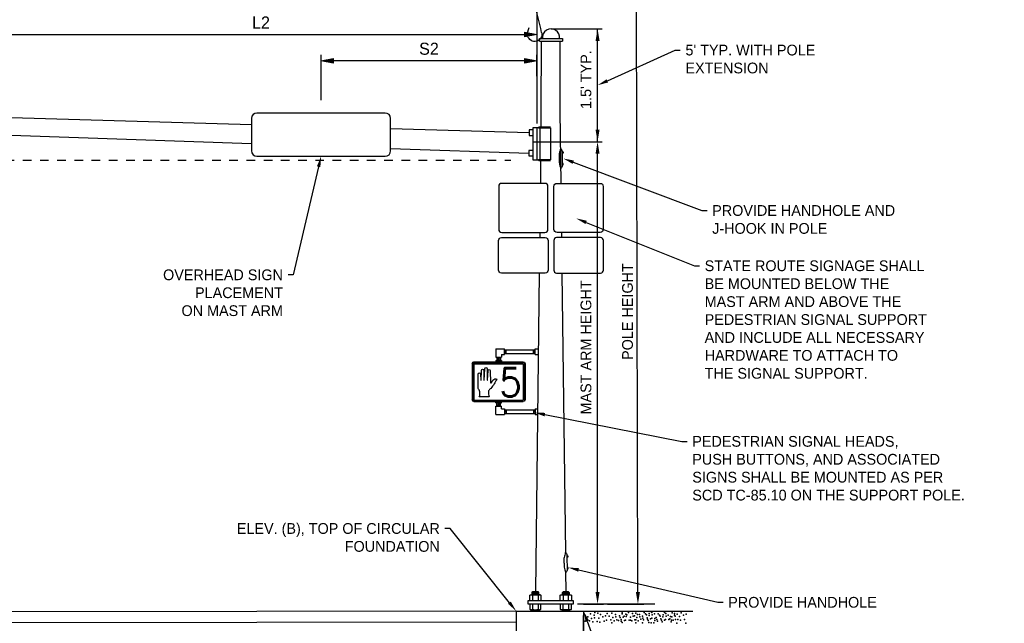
# Model space of a CAD drawing. Header units: feet. Extents: x -492 to 323056, y -198 to 581286.
# Tile 13 of 29: x 72.6 to 84.05, y -130.48 to -123.46. Entities that reach past the tile are written whole.
import ezdxf
from ezdxf import colors
from ezdxf.entities.mleader import LeaderData, LeaderLine
from ezdxf.enums import TextEntityAlignment as Align
from ezdxf.math import Vec2, Vec3

# ---------------------------------------------------------------- set-up
doc = ezdxf.new("R2010")
doc.units = ezdxf.units.FT
doc.header["$MEASUREMENT"] = 0
doc.linetypes.add('F', pattern=[0.15, 0.1, -0.05])
for name, color, linetype in [('SH_Data', 7, 'Continuous'), ('ST_Details', 4, 'Continuous'), ('TEXT-DED', 10, 'Continuous')]:
    doc.layers.add(name, color=color, linetype=linetype)
doc.styles.add('Font 70-Sub Title', font='STANDARD.shx', dxfattribs={"height": 0.17})
doc.styles.add('Slanted-Normal', font='font31.shx', dxfattribs={"height": 0.14})
doc.dimstyles.new('Dec-0  Slanted', dxfattribs={"dimtxt": 0.14, "dimasz": 0.14, "dimexe": 0.07, "dimexo": 0.07, "dimgap": 0.07, "dimtad": 1, "dimdec": 0, "dimzin": 3, "dimdsep": 46, "dimtxsty": 'Slanted-Normal', "dimblk": 'Dim1', "dimcen": 0, "dimclrd": 95, "dimclre": 95, "dimclrt": 7, "dimaunit": 1, "dimadec": 5, "dimazin": 3, "dimtfac": 1, "dimtdec": 0, "dimtmove": 1, "dimatfit": 0, "dimldrblk": 'Dim1', "dimfxl": 1, "dimtolj": 1, "dimtzin": 0, "dimlwd": -1, "dimlwe": -1, "dimarcsym": 0})

# ---------------------------------------------------------------- blocks, each defined once
blk = doc.blocks.new('Dim1')
h = blk.add_hatch(color=4)
h.dxf.hatch_style = 1
h.paths.add_polyline_path([(0, 0), (-1, -0.2), (-1, 0.2)])
at = {"color": 4}
blk.add_lwpolyline([(0, 0), (-1, -0.2), (-1, 0.2), (0, 0)], dxfattribs=at)
blk = doc.blocks.new('*D1100')
at = {"layer": 'Defpoints', "color": 0, "transparency": 16777216}
for p in [(76.105, -123.943), (78.613, -124.192), (76.105, -124.472)]:
    blk.add_point(p, dxfattribs=at)
at = {"layer": 'TEXT-DED', "color": 95, "linetype": 'Continuous', "transparency": 16777216}
for p, q in [((76.105, -124.402), (76.105, -123.873)), ((78.613, -124.122), (78.613, -123.873)), ((78.473, -123.943), (76.245, -123.943))]:
    blk.add_line(p, q, dxfattribs=at)
at = {"layer": 'TEXT-DED', "color": 95, "transparency": 16777216, "xscale": 0.14, "yscale": 0.14, "zscale": 0.14, "rotation": 180}
blk.add_blockref('Dim1', (76.105, -123.943), dxfattribs=at)
at = {"layer": 'TEXT-DED', "color": 95, "transparency": 16777216, "xscale": 0.14, "yscale": 0.14, "zscale": 0.14}
blk.add_blockref('Dim1', (78.613, -123.943), dxfattribs=at)
at = {"layer": 'TEXT-DED', "transparency": 16777216, "insert": (77.359, -123.803), "char_height": 0.14, "attachment_point": 5, "style": 'Slanted-Normal'}
blk.add_mtext('\\A1;S2', dxfattribs=at)
blk = doc.blocks.new('*D1101')
at = {"layer": 'Defpoints', "color": 0, "transparency": 16777216}
for p in [(78.612, -123.137), (72.201, -123.487), (78.612, -123.637)]:
    blk.add_point(p, dxfattribs=at)
at = {"layer": 'TEXT-DED', "color": 95, "linetype": 'Continuous', "transparency": 16777216}
for p, q in [((78.612, -123.207), (78.612, -123.707)), ((72.201, -123.557), (72.201, -123.707)), ((72.341, -123.637), (78.472, -123.637))]:
    blk.add_line(p, q, dxfattribs=at)
at = {"layer": 'TEXT-DED', "color": 95, "transparency": 16777216, "xscale": 0.14, "yscale": 0.14, "zscale": 0.14, "rotation": 180}
blk.add_blockref('Dim1', (72.201, -123.637), dxfattribs=at)
at = {"layer": 'TEXT-DED', "color": 95, "transparency": 16777216, "xscale": 0.14, "yscale": 0.14, "zscale": 0.14}
blk.add_blockref('Dim1', (78.612, -123.637), dxfattribs=at)
at = {"layer": 'TEXT-DED', "transparency": 16777216, "insert": (75.407, -123.497), "char_height": 0.14, "attachment_point": 5, "style": 'Slanted-Normal'}
blk.add_mtext('\\A1;L2', dxfattribs=at)

msp = doc.modelspace()

# ---------------------------------------------------------------- linework, layer by layer
at = {"layer": 'SH_Data', "color": 247}
for p in [(79.20531, -130.40772), (79.23668, -130.37373), (79.23668, -130.37373), (79.23668, -130.37373), (79.23668, -130.37373), (79.24714, -130.42603), (79.24714, -130.42603), (79.24714, -130.42603), (79.27852, -130.38942), (79.27852, -130.38942), (79.27852, -130.38942), (79.27852, -130.38942), (79.28375, -130.41818), (79.28636, -130.35804), (79.28636, -130.35804), (79.32035, -130.36327), (79.32035, -130.36327), (79.32035, -130.36327), (79.32035, -130.36327), (79.33343, -130.42341), (79.35434, -130.38158), (79.35434, -130.38158), (79.35434, -130.38158), (79.35434, -130.38158), (79.35434, -130.38158), (79.38049, -130.40772), (79.38049, -130.40772), (79.41187, -130.39465), (79.41187, -130.39465), (79.42208, -130.44734), (79.43017, -130.3685), (79.43017, -130.3685), (79.45345, -130.39766), (79.47176, -130.44211), (79.48483, -130.36366), (79.48483, -130.36366), (79.48483, -130.36366), (79.48483, -130.36366), (79.49529, -130.41596), (79.49529, -130.41596), (79.49529, -130.41596), (79.52666, -130.37935), (79.52666, -130.37935), (79.52666, -130.37935), (79.52666, -130.37935), (79.53189, -130.40812), (79.5428, -130.44398), (79.56327, -130.44995), (79.56327, -130.44995), (79.57417, -130.3943), (79.58157, -130.41334), (79.59248, -130.43875), (79.60249, -130.37151), (79.60249, -130.37151), (79.60249, -130.37151), (79.60249, -130.37151), (79.60249, -130.37151), (79.60555, -130.36031), (79.60555, -130.36031), (79.60555, -130.36031), (79.60555, -130.36031), (79.61601, -130.4126), (79.61601, -130.4126), (79.61601, -130.4126), (79.62864, -130.39766), (79.62864, -130.39766), (79.64171, -130.44734), (79.64171, -130.44734), (79.64738, -130.376), (79.64738, -130.376), (79.64738, -130.376), (79.64738, -130.376), (79.65261, -130.40476), (79.66001, -130.38458), (79.66001, -130.38458), (79.67832, -130.35844), (79.67832, -130.35844), (79.68399, -130.4466), (79.68399, -130.4466), (79.7004, -130.44734), (79.70229, -130.40999), (79.72321, -130.36815), (79.72321, -130.36815), (79.72321, -130.36815), (79.72321, -130.36815), (79.72321, -130.36815), (79.73178, -130.39766), (79.74936, -130.3943), (79.74936, -130.3943), (79.75008, -130.44211), (79.76243, -130.44398), (79.76243, -130.44398), (79.76316, -130.36366), (79.76316, -130.36366), (79.76316, -130.36366), (79.76316, -130.36366), (79.77362, -130.41596), (79.77362, -130.41596), (79.77362, -130.41596), (79.78073, -130.38123), (79.78073, -130.38123), (79.80499, -130.37935), (79.80499, -130.37935), (79.80499, -130.37935), (79.80499, -130.37935), (79.81022, -130.40812), (79.82092, -130.43582), (79.82092, -130.43582), (79.83922, -130.39921), (79.84404, -130.42314), (79.8523, -130.44366), (79.8523, -130.44366), (79.8523, -130.44366), (79.86014, -130.35738), (79.86014, -130.35738), (79.86014, -130.35738), (79.86014, -130.35738), (79.86014, -130.35738), (79.87542, -130.37346), (79.88629, -130.38352), (79.88629, -130.38352), (79.89372, -130.41791), (79.89936, -130.4332), (79.89936, -130.4332), (79.91725, -130.39176), (79.91725, -130.39176), (79.91725, -130.39176), (79.91767, -130.37045), (79.91767, -130.37045), (79.93294, -130.43098), (79.93294, -130.43098), (79.93294, -130.43098), (79.93597, -130.3443), (79.93597, -130.3443), (79.94799, -130.42314), (79.94863, -130.35515), (79.94863, -130.35515), (79.94863, -130.35515), (79.94863, -130.35515), (79.95386, -130.38392), (79.97937, -130.37346), (79.98244, -130.44995), (79.98244, -130.44995), (79.98523, -130.42575), (79.98523, -130.42575), (80.00074, -130.41334), (80.00556, -130.43727), (80.02166, -130.37151), (80.02166, -130.37151), (80.02166, -130.37151), (80.02166, -130.37151), (80.02166, -130.37151), (80.03694, -130.38759), (80.04781, -130.39766), (80.04781, -130.39766), (80.05524, -130.43204), (80.06088, -130.44734), (80.06088, -130.44734), (80.07877, -130.40589), (80.07877, -130.40589), (80.07877, -130.40589), (80.07918, -130.38458), (80.07918, -130.38458), (80.09446, -130.44511), (80.09446, -130.44511), (80.09446, -130.44511), (80.09749, -130.35844), (80.09749, -130.35844), (80.10951, -130.43727), (80.11015, -130.36929), (80.11015, -130.36929), (80.11015, -130.36929), (80.11015, -130.36929), (80.11538, -130.39805), (80.14089, -130.38759), (80.14675, -130.43988), (80.14675, -130.43988), (80.15919, -130.43204), (80.16506, -130.40328), (80.17813, -130.44773), (80.17813, -130.44773), (80.17813, -130.44773), (80.18273, -130.40589), (80.18273, -130.40589), (80.18273, -130.40589), (80.18597, -130.36144), (80.18597, -130.36144), (80.18597, -130.36144), (80.18597, -130.36144), (80.18597, -130.36144), (80.19841, -130.44511), (80.19841, -130.44511), (80.19841, -130.44511), (80.21212, -130.38759), (80.21212, -130.38759), (80.2141, -130.36929), (80.2141, -130.36929), (80.2141, -130.36929), (80.2141, -130.36929), (80.21933, -130.39805), (80.22519, -130.43727), (80.22519, -130.43727), (80.2435, -130.37452), (80.2435, -130.37452), (80.25071, -130.43988), (80.25071, -130.43988), (80.26901, -130.40328), (80.28208, -130.44773), (80.28208, -130.44773), (80.28208, -130.44773), (80.28993, -130.36144), (80.28993, -130.36144), (80.28993, -130.36144), (80.28993, -130.36144), (80.28993, -130.36144), (80.31608, -130.38759), (80.31608, -130.38759), (80.32915, -130.43727), (80.32915, -130.43727), (80.34745, -130.37452), (80.34745, -130.37452), (79.17393, -130.4574), (79.22361, -130.45217), (79.26283, -130.46525), (79.26283, -130.46525), (79.26283, -130.46525), (79.31512, -130.46002), (79.31512, -130.46002), (79.3465, -130.46786), (79.3465, -130.46786), (79.3465, -130.46786), (79.39357, -130.4574), (79.39357, -130.4574), (79.48483, -130.4761), (79.48483, -130.4761), (79.48483, -130.4761), (79.51098, -130.45518), (79.51098, -130.45518), (79.51098, -130.45518), (79.59465, -130.45779), (79.59465, -130.45779), (79.59465, -130.45779), (79.60555, -130.47274), (79.60555, -130.47274), (79.60555, -130.47274), (79.6317, -130.45183), (79.6317, -130.45183), (79.6317, -130.45183), (79.71537, -130.45444), (79.71537, -130.45444), (79.71537, -130.45444), (79.76316, -130.4761), (79.76316, -130.4761), (79.76316, -130.4761), (79.78931, -130.45518), (79.78931, -130.45518), (79.78931, -130.45518), (79.83881, -130.47543), (79.90679, -130.4519), (79.90679, -130.4519), (79.90679, -130.4519), (79.91505, -130.47504), (79.91505, -130.47504), (79.94276, -130.47543), (79.97216, -130.47543), (79.97216, -130.47543), (80.01382, -130.45779), (80.01382, -130.45779), (80.01382, -130.45779), (80.06831, -130.46603), (80.06831, -130.46603), (80.06831, -130.46603), (80.17227, -130.46603), (80.17227, -130.46603), (80.17227, -130.46603), (80.24088, -130.4791), (80.24088, -130.4791), (80.34484, -130.4791), (80.34484, -130.4791)]:
    msp.add_point(p, dxfattribs=at)
at = {"layer": 'ST_Details'}
for p, q in [((78.64433, -123.6822), (78.90928, -123.6822)), ((78.64433, -123.71496), (78.64433, -123.6822)), ((78.90928, -123.6822), (78.90928, -123.71496)), ((78.64433, -123.71496), (78.90928, -123.71496)), ((78.66415, -124.52798), (78.66876, -123.711)), ((78.87837, -123.71679), (78.88139, -124.52785)), ((72.50295, -124.60217), (75.29735, -124.68313)), ((76.85066, -124.54971), (75.36017, -124.54971)), ((78.66168, -124.71358), (78.66396, -124.52792)), ((78.88142, -124.52792), (78.89176, -125.36759)), ((72.50295, -124.80715), (75.29735, -124.90425)), ((76.91349, -124.72996), (78.52459, -124.77664)), ((75.36017, -125.05228), (76.85066, -125.05228)), ((76.91349, -124.96041), (78.52062, -125.01625)), ((78.65688, -125.10346), (78.65364, -125.36759)), ((78.6466, -125.93929), (78.64588, -125.99828)), ((78.89879, -125.93929), (78.89952, -125.99828)), ((78.64081, -126.41005), (78.59524, -130.11406)), ((78.90458, -126.41005), (78.9446, -129.66261)), ((78.13489, -127.29199), (78.23631, -127.29199)), ((78.13489, -127.29199), (78.13489, -127.38791)), ((78.20186, -127.35895), (78.20186, -127.38791)), ((78.20186, -127.35895), (78.23631, -127.35895)), ((78.23631, -127.35895), (78.23631, -127.29199)), ((78.23631, -127.30397), (78.59261, -127.30397)), ((78.23631, -127.34697), (78.59261, -127.34697)), ((78.2461, -127.33622), (78.2461, -127.31472)), ((78.25589, -127.34697), (78.25589, -127.30397)), ((78.57302, -127.34697), (78.57302, -127.30397)), ((78.58282, -127.33622), (78.58282, -127.31472)), ((78.59261, -127.35895), (78.59261, -127.29199)), ((78.59261, -127.29199), (78.6243, -127.29199)), ((78.59261, -127.29199), (78.62998, -127.29199)), ((78.59261, -127.35895), (78.62915, -127.35895)), ((77.86112, -127.46246), (77.86112, -127.88438)), ((77.86783, -127.46246), (77.86783, -127.89937)), ((77.88016, -127.46498), (77.88016, -127.68895)), ((77.88016, -127.46498), (78.45444, -127.46498)), ((77.88016, -127.46498), (78.45444, -127.46498)), ((77.88016, -127.46498), (77.88016, -127.8869)), ((77.88123, -127.44235), (78.45551, -127.44235)), ((77.88123, -127.44906), (78.45551, -127.44906)), ((78.13489, -127.38791), (78.20186, -127.38791)), ((78.13489, -127.42589), (78.20186, -127.42589)), ((78.13489, -127.42589), (78.13489, -127.44235)), ((78.14687, -127.38791), (78.14687, -127.42589)), ((78.14687, -127.40631), (78.18987, -127.40631)), ((78.15762, -127.39711), (78.17912, -127.39711)), ((78.15762, -127.4161), (78.17912, -127.4161)), ((78.18987, -127.38791), (78.18987, -127.42589)), ((78.20186, -127.42589), (78.20186, -127.44235)), ((78.45444, -127.46498), (78.45444, -127.68572)), ((78.45444, -127.46498), (78.45444, -127.8869)), ((78.46892, -127.46246), (78.46892, -127.89937)), ((78.47562, -127.46246), (78.47562, -127.88438)), ((77.88016, -127.68567), (77.88016, -127.73338)), ((78.45444, -127.68567), (78.45444, -127.73408)), ((77.88016, -127.73338), (77.88016, -127.88658)), ((78.45444, -127.73408), (78.45444, -127.88658)), ((77.88016, -127.88658), (78.45444, -127.88658)), ((77.88016, -127.8869), (78.45444, -127.8869)), ((77.88123, -127.90449), (78.45551, -127.90449)), ((78.13489, -127.92095), (78.13489, -127.90449)), ((78.13489, -127.92095), (78.20186, -127.92095)), ((78.14687, -127.95893), (78.14687, -127.92095)), ((78.15762, -127.93074), (78.17912, -127.93074)), ((78.18987, -127.95893), (78.18987, -127.92095)), ((78.20186, -127.92095), (78.20186, -127.90449)), ((78.13489, -128.05485), (78.13489, -127.95893)), ((78.13489, -127.95893), (78.20186, -127.95893)), ((78.14687, -127.94054), (78.18987, -127.94054)), ((78.15762, -127.94973), (78.17912, -127.94973)), ((78.20186, -127.98789), (78.20186, -127.95893)), ((78.20186, -127.98789), (78.23631, -127.98789)), ((78.23631, -127.98789), (78.23631, -128.05485)), ((78.23631, -127.99987), (78.59261, -127.99987)), ((78.23631, -128.04287), (78.59261, -128.04287)), ((78.2461, -128.01062), (78.2461, -128.03212)), ((78.25589, -127.99987), (78.25589, -128.04287)), ((78.57302, -127.99987), (78.57302, -128.04287)), ((78.58282, -128.01062), (78.58282, -128.03212)), ((78.59261, -127.98789), (78.59261, -128.05485)), ((78.59261, -127.98789), (78.62141, -127.98789)), ((78.13489, -128.05485), (78.23631, -128.05485)), ((78.59261, -128.05485), (78.62059, -128.05485)), ((78.94733, -129.88507), (78.95015, -130.11406)), ((78.63302, -130.12338), (78.55854, -130.12338)), ((78.55854, -130.13269), (78.63302, -130.13269)), ((78.63302, -130.142), (78.55854, -130.142)), ((78.56353, -130.15607), (78.56353, -130.21713)), ((78.56785, -130.12804), (78.62372, -130.12804)), ((78.62372, -130.13735), (78.56785, -130.13735)), ((78.56785, -130.14666), (78.62372, -130.14666)), ((78.62804, -130.15607), (78.62804, -130.21713)), ((78.98696, -130.12338), (78.91246, -130.12338)), ((78.91246, -130.13269), (78.98696, -130.13269)), ((78.98696, -130.142), (78.91246, -130.142)), ((78.91746, -130.15607), (78.91746, -130.21713)), ((78.97764, -130.12804), (78.92178, -130.12804)), ((78.92178, -130.13735), (78.97764, -130.13735)), ((78.97764, -130.14666), (78.92178, -130.14666)), ((78.98188, -130.21731), (78.98196, -130.15607)), ((78.55854, -130.32444), (78.55854, -130.34075)), ((78.63302, -130.33375), (78.55854, -130.33375)), ((78.56353, -130.25863), (78.56353, -130.31968)), ((78.62372, -130.3291), (78.56785, -130.3291)), ((78.62804, -130.25863), (78.62804, -130.31968)), ((78.63302, -130.32444), (78.63302, -130.34075)), ((78.8852, -130.25863), (78.8852, -130.31968)), ((78.91246, -130.32444), (78.91246, -130.34075)), ((78.98696, -130.33375), (78.91246, -130.33375)), ((78.91746, -130.31968), (78.91746, -130.25863)), ((78.92178, -130.3291), (78.97764, -130.3291)), ((78.98196, -130.25863), (78.98196, -130.31968)), ((78.98696, -130.32444), (78.98696, -130.34075)), ((79.01422, -130.31968), (79.01422, -130.25863)), ((78.37257, -130.34075), (65.44251, -130.35631)), ((78.37257, -130.34075), (78.37258, -130.4682)), ((78.56785, -130.33841), (78.62372, -130.33841)), ((78.97764, -130.33841), (78.92178, -130.33841)), ((79.15685, -130.34107), (80.42609, -130.34107)), ((65.4256, -130.47991), (78.3726, -130.46713))]:
    msp.add_line(p, q, dxfattribs=at)
msp.add_lwpolyline([(78.66805, -123.61391, -0.99946389), (78.5079, -123.65504, -0.18757806), (78.52525, -123.55598)], format="xyb", dxfattribs=at)
at = {"layer": 'ST_Details', "flags": 128}
for points in [[(75.36017, -124.54971, 0.41421356), (75.29735, -124.61253), (75.29735, -124.98946, 0.41421356), (75.36017, -125.05228)], [(76.85066, -125.05228, 0.41421356), (76.91349, -124.98946), (76.91349, -124.61253, 0.41421356), (76.85066, -124.54971)]]:
    msp.add_lwpolyline(points, format="xyb", dxfattribs=at)
for points in [[(78.61283, -124.72183), (78.56623, -124.72183), (78.56623, -125.09521), (78.61283, -125.09521)], [(78.77269, -124.71358), (78.63426, -124.71358), (78.63198, -124.72183), (78.77269, -124.72183), (78.77269, -125.09521), (78.63198, -125.09521), (78.63426, -125.10346), (78.77269, -125.10346)], [(78.56623, -124.74421), (78.52459, -124.74421), (78.52459, -124.80908), (78.56296, -124.80908)], [(78.56623, -124.98382), (78.52062, -124.98382), (78.52062, -125.04869), (78.56623, -125.04869)], [(78.90899, -125.00156), (78.91734, -125.0015), (78.91765, -125.01624), (78.9136, -125.01627), (78.90956, -125.0163)], [(78.9121, -125.15111), (78.92045, -125.15105), (78.92015, -125.1363), (78.91205, -125.13637)], [(78.96508, -129.69892), (78.97343, -129.69885), (78.97373, -129.7136), (78.96969, -129.71363), (78.96564, -129.71366)], [(78.96819, -129.84846), (78.97654, -129.84841), (78.97623, -129.83366), (78.96813, -129.83372)], [(78.53127, -130.21713), (78.53127, -130.15607), (78.53951, -130.15132), (78.65206, -130.15132), (78.6603, -130.15607), (78.6603, -130.21713)], [(78.55854, -130.15132), (78.55854, -130.12338), (78.56785, -130.11406), (78.62372, -130.11406), (78.63302, -130.12338), (78.63323, -130.15178)], [(78.8852, -130.21713), (78.8852, -130.15607), (78.89344, -130.15132), (79.00598, -130.15132), (79.01422, -130.15607), (79.01422, -130.21713)], [(78.91246, -130.15132), (78.91246, -130.12338), (78.92178, -130.11406), (78.97764, -130.11406), (78.98696, -130.12338), (78.98696, -130.15132)], [(78.53127, -130.25863), (78.53127, -130.31968), (78.53951, -130.32444), (78.65206, -130.32444), (78.6603, -130.31968), (78.6603, -130.25863)], [(79.01422, -130.31968), (79.00598, -130.32444), (78.89344, -130.32444), (78.8852, -130.31968)], [(78.37257, -130.34075), (79.15635, -130.34075), (79.15635, -130.39096)], [(78.37261, -130.4682), (78.3727, -130.64254), (79.15635, -130.64101), (79.15635, -130.39096), (79.15635, -130.75075)]]:
    msp.add_lwpolyline(points, dxfattribs=at)
for points in [[(78.65113, -125.09521), (78.65113, -124.72183), (78.61283, -124.72183), (78.61283, -125.09521), (78.65113, -125.09521)], [(78.51172, -130.21713), (79.03367, -130.21713), (79.03367, -130.25863), (78.51172, -130.25863), (78.51172, -130.21713)]]:
    msp.add_lwpolyline(points, close=True, dxfattribs=at)
at = {"layer": 'ST_Details'}
for points in [[(78.74213, -125.90348), (78.74213, -125.40339, 0.41421356), (78.70633, -125.36759), (78.20503, -125.36759, 0.41421356), (78.16923, -125.40339), (78.16923, -125.90348, 0.41421356), (78.20503, -125.93929), (78.70633, -125.93929, 0.41421356)], [(78.81148, -125.90348), (78.81148, -125.40339, -0.41421356), (78.84728, -125.36759), (79.34858, -125.36759, -0.41421356), (79.38439, -125.40339), (79.38439, -125.90348, -0.41421356), (79.34858, -125.93929), (78.84728, -125.93929, -0.41421356)], [(78.20013, -125.99828), (78.71073, -125.99828), (78.71074, -125.99827, -0.41421356), (78.74368, -126.03121), (78.74367, -126.03122), (78.74367, -126.37711), (78.74368, -126.37711, -0.41421356), (78.71074, -126.41005), (78.71073, -126.41005), (78.20013, -126.41005), (78.20014, -126.41005, -0.41421356), (78.1672, -126.37711), (78.16718, -126.37711), (78.16718, -126.03122), (78.1672, -126.03121, -0.41421356), (78.20014, -125.99827)], [(79.35349, -125.99828), (78.84288, -125.99828), (78.84287, -125.99827, 0.41421356), (78.80993, -126.03121), (78.80994, -126.03122), (78.80994, -126.37711), (78.80993, -126.37711, 0.41421356), (78.84287, -126.41005), (78.84288, -126.41005), (79.35349, -126.41005), (79.35347, -126.41005, 0.41421356), (79.38642, -126.37711), (79.38643, -126.37711), (79.38643, -126.03122), (79.38642, -126.03121, 0.41421356), (79.35347, -125.99827)]]:
    msp.add_lwpolyline(points, format="xyb", close=True, dxfattribs=at)
at = {"layer": 'ST_Details', "flags": 128}
msp.add_lwpolyline([(78.06009, -127.84882), (77.94292, -127.84882), (77.94292, -127.84882, 0.132671), (77.95067, -127.81905), (77.95067, -127.81905), (77.95067, -127.79083), (77.95067, -127.79083, 0.16710175), (77.94163, -127.76815), (77.9416, -127.76818, -0.19103591), (77.92936, -127.73269), (77.92935, -127.73269), (77.9321, -127.58544), (77.93211, -127.58544, -1), (77.9587, -127.58544), (77.95865, -127.58544), (77.96091, -127.65509), (77.96091, -127.65509, 1.10545865), (77.96432, -127.65552), (77.96428, -127.65587), (77.9697, -127.5425), (77.96971, -127.5425, -1), (77.9963, -127.5425), (77.99625, -127.5425), (77.99773, -127.65509), (77.99772, -127.65508, 1.10545865), (78.00113, -127.65551), (78.0011, -127.65587), (78.00769, -127.52211), (78.00769, -127.52211, -1), (78.03428, -127.52211), (78.03428, -127.52211), (78.03675, -127.65509), (78.03675, -127.6551, 1.10545865), (78.04017, -127.65553), (78.04013, -127.65587), (78.04552, -127.54358), (78.04552, -127.54358, -1), (78.07211, -127.54358), (78.07211, -127.54358), (78.07396, -127.68479), (78.07397, -127.68478, 0.62441846), (78.08759, -127.6843), (78.08757, -127.68432, -0.28031535), (78.12637, -127.64037, -0.24027982), (78.14602, -127.64269, -0.08382013), (78.07785, -127.75091, 0.10317005), (78.05234, -127.78056), (78.05234, -127.78056), (78.05234, -127.81905), (78.05234, -127.81905, 0.132671), (78.06009, -127.84882), (78.06009, -127.84882)], format="xyb", close=True, dxfattribs=at)
at = {"layer": 'ST_Details'}
for centre, radius, start, end in [((78.77774, -123.67084), 0.09974, 353.070114, 186.929886), ((77.88123, -127.46246), 0.01341, 90, 180), ((78.64417, -130.1811), 0.02977, 57.19725, 122.80275), ((78.5474, -130.29467), 0.02976, 237.19183, 302.805438), ((78.59578, -130.21542), 0.10914, 252.809229, 287.190771), ((78.64417, -130.29502), 0.02947, 236.814699, 302.674195), ((78.90132, -130.29408), 0.03026, 237.791353, 302.209103), ((78.94971, -130.21474), 0.10979, 252.914645, 287.085355), ((78.99809, -130.29429), 0.03008, 237.57879, 302.42121)]:
    msp.add_arc(centre, radius, start, end, dxfattribs=at)
at = {"layer": 'ST_Details', "extrusion": (0, 0, -1)}
for centre, radius, start, end in [((-77.88123, -127.46246), 0.02011, 0, 90), ((-78.45551, -127.46246), 0.02011, 90, 180), ((-78.45551, -127.46246), 0.01341, 90, 180), ((-77.88123, -127.88438), 0.02011, 270, 0), ((-78.45551, -127.88438), 0.02011, 180, 270), ((-78.90133, -130.18069), 0.02943, 56.76339, 123.23661), ((-78.9497, -130.26089), 0.10967, 72.899022, 107.10929), ((-78.99873, -130.17748), 0.02643, 53.087441, 125.896124)]:
    msp.add_arc(centre, radius, start, end, dxfattribs=at)
at = {"layer": 'ST_Details'}
msp.add_spline([(78.66805, -123.61391), (78.57964, -123.24093), (78.24872, -122.41117), (77.29387, -121.60405)], degree=3, dxfattribs=at)
for points in [[(78.88852, -124.96526), (78.88366, -124.98324), (78.8788, -125.00121), (78.87394, -125.01919), (78.86893, -125.03771), (78.87184, -125.05755), (78.87208, -125.07671), (78.87231, -125.09587), (78.87357, -125.11501), (78.87534, -125.13416), (78.87707, -125.15276), (78.88347, -125.17298), (78.89125, -125.18772), (78.89434, -125.19359), (78.90577, -125.18069), (78.90827, -125.1734), (78.9108, -125.166), (78.91222, -125.15865), (78.9121, -125.15111), (78.91169, -125.12619), (78.91132, -125.10126), (78.9108, -125.07634), (78.91039, -125.05633), (78.90997, -125.03632), (78.90956, -125.0163), (78.90946, -125.01139), (78.90935, -125.00648), (78.90925, -125.00156), (78.90909, -124.99395), (78.90704, -124.98667), (78.90421, -124.97928), (78.90151, -124.97224), (78.88935, -124.95823), (78.88758, -124.96526), (78.88303, -124.98324), (78.87848, -125.00121), (78.87394, -125.01919)], [(78.9446, -129.66261), (78.93974, -129.68059), (78.93488, -129.69857), (78.93002, -129.71654), (78.92502, -129.73506), (78.92792, -129.7549), (78.92816, -129.77406), (78.9284, -129.79322), (78.92965, -129.81236), (78.93143, -129.83152), (78.93315, -129.85011), (78.93955, -129.87033), (78.94733, -129.88507), (78.95043, -129.89094), (78.96186, -129.87804), (78.96435, -129.87076), (78.96689, -129.86335), (78.96831, -129.856), (78.96819, -129.84846), (78.96778, -129.82354), (78.9674, -129.79862), (78.96689, -129.77369), (78.96647, -129.75368), (78.96606, -129.73367), (78.96564, -129.71366), (78.96554, -129.70874), (78.96544, -129.70383), (78.96533, -129.69892), (78.96517, -129.6913), (78.96312, -129.68402), (78.96029, -129.67663), (78.9576, -129.66959), (78.94544, -129.65558), (78.94366, -129.66261), (78.93911, -129.68059), (78.93457, -129.69857), (78.93002, -129.71654)]]:
    msp.add_open_spline(points, degree=3, knots=[0, 0, 0, 0, 0.10712745, 0.10712745, 0.10712745, 0.21748103, 0.21748103, 0.21748103, 0.3278346, 0.3278346, 0.3278346, 0.43496294, 0.43496294, 0.43496294, 0.47760784, 0.47760784, 0.47760784, 0.52098026, 0.52098026, 0.52098026, 0.66438294, 0.66438294, 0.66438294, 0.77953313, 0.77953313, 0.77953313, 0.80780355, 0.80780355, 0.80780355, 0.85162377, 0.85162377, 0.85162377, 0.8933289, 0.8933289, 0.8933289, 1, 1, 1, 1], dxfattribs=at)
at = {"layer": 'TEXT-DED'}
for p, q in [((79.78734, -130.11863), (79.76593, -121.17251)), ((78.61216, -122.12129), (78.61283, -124.67029)), ((78.77774, -123.57111), (79.37065, -123.57111)), ((79.31852, -124.88284), (79.31852, -123.57111)), ((78.5673, -124.88284), (79.37006, -124.88284)), ((79.31852, -130.11863), (79.31852, -125.02284)), ((79.37006, -130.25863), (79.08521, -130.25863)), ((79.15521, -130.25863), (79.38852, -130.25863)), ((79.98428, -130.25863), (79.36353, -130.25863)), ((79.43353, -130.25863), (79.85734, -130.25863))]:
    msp.add_line(p, q, dxfattribs=at)
at = {"layer": 'TEXT-DED', "linetype": 'F'}
msp.add_line((67.03882, -125.09787), (78.31217, -125.09787), dxfattribs=at)
at = {"layer": 'TEXT-DED'}
for points in [[(79.29519, -123.71111), (79.34186, -123.71111), (79.31852, -123.57111)], [(79.29519, -124.74284), (79.34186, -124.74284), (79.31852, -124.88284)], [(79.29519, -125.02284), (79.34186, -125.02284), (79.31852, -124.88284)], [(79.29519, -130.11863), (79.34186, -130.11863), (79.31852, -130.25863)], [(79.76401, -130.11863), (79.81067, -130.11863), (79.78734, -130.25863)]]:
    msp.add_solid(points, dxfattribs=at)

# ---------------------------------------------------------------- texts
at = {"layer": 'ST_Details', "style": 'Font 70-Sub Title'}
msp.add_text('5', height=0.3315, dxfattribs=at).set_placement((78.17771, -127.51465), align=Align.TOP_LEFT)
at = {"layer": 'TEXT-DED', "char_height": 0.125, "width": 4.4138422, "attachment_point": 2, "rotation": 90, "style": 'Slanted-Normal'}
for s, insert in [("1.5' TYP.", (79.12072, -124.16137)), ('POLE HEIGHT', (79.60399, -126.85819)), ('MAST ARM HEIGHT', (79.12072, -127.27443))]:
    msp.add_mtext(s, dxfattribs=dict(at, insert=insert))

# ---------------------------------------------------------------- dimensions: what is measured, and where the dimension line sits
at = {"layer": 'TEXT-DED'}
dim = msp.add_linear_dim(base=(78.61246, -123.63696), p1=(72.20072, -123.48696), p2=(78.61246, -123.13696), text='L2', dimstyle='Dec-0  Slanted', override={"dimtxt": 0.125, "dimpost": "'", "dimclrt": 256}, dxfattribs=at)
dim.commit()
dim.dimension.update_dxf_attribs({"geometry": '*D1101', "text_midpoint": (75.40659, -123.49696)})
dim = msp.add_linear_dim(base=(76.10542, -123.94317), p1=(78.61283, -124.19216), p2=(76.10542, -124.47163), angle=180, text='S2', dimstyle='Dec-0  Slanted', override={"dimtxt": 0.125, "dimpost": "'", "dimclrt": 256}, dxfattribs=at)
dim.commit()
dim.dimension.update_dxf_attribs({"geometry": '*D1100', "text_midpoint": (77.35912, -123.80317)})

# ---------------------------------------------------------------- leaders
ml = msp.add_multileader_mtext('Standard', dxfattribs=at)
ml.set_content("5' TYP. WITH POLE EXTENSION", color=256, style='Slanted-Normal')
ml.set_leader_properties()
ml.build(insert=Vec2(0, 0))
ml.multileader.update_dxf_attribs({"dogleg_length": 0.06, "arrow_head_size": 0.125})
ctx = ml.context
ctx.base_point, ctx.char_height, ctx.arrow_head_size, ctx.landing_gap_size, ctx.plane_origin = Vec3(80.27983, -123.81774), 0.125, 0.125, 0.06, Vec3(79.8022, -126.44736)
notes = []
notes.append((ctx, [(0, (1, 1, 0), (80.21983, -123.81774), (1, 0), 0.06, [(0, [(79.31852, -124.22697)], 0, [])])]))
ctx.mtext.insert, ctx.mtext.width, ctx.mtext.flow_direction = Vec3(80.33983, -123.75524), 1.6962923, 5
ml = msp.add_multileader_mtext('Standard', dxfattribs=at)
ml.set_content('OVERHEAD SIGN PLACEMENT\\PON MAST ARM', color=256, style='Slanted-Normal')
ml.set_leader_properties()
ml.build(insert=Vec2(0, 0))
ml.multileader.update_dxf_attribs({"dogleg_length": 0.06, "arrow_head_size": 0.125})
ctx = ml.context
ctx.base_point, ctx.char_height, ctx.arrow_head_size, ctx.landing_gap_size, ctx.plane_origin = Vec3(74.18837, -126.43075), 0.125, 0.125, 0.06, Vec3(76.48959, -125.67282)
ctx.text_align_type = 2
notes.append((ctx, [(0, (1, 1, 0), (75.78206, -126.43075), (-1, 0), 0.06, [(0, [(76.10542, -125.05228)], 0, [])])]))
ctx.mtext.insert, ctx.mtext.width, ctx.mtext.alignment, ctx.mtext.flow_direction = Vec3(75.66206, -126.36825), 1.6745923, 3, 5
ml = msp.add_multileader_mtext('Standard', dxfattribs=at)
ml.set_content('PROVIDE HANDHOLE AND J-HOOK IN POLE', color=256, style='Slanted-Normal')
ml.set_leader_properties()
ml.build(insert=Vec2(0, 0))
ml.multileader.update_dxf_attribs({"dogleg_length": 0.06, "arrow_head_size": 0.125})
ctx = ml.context
ctx.base_point, ctx.char_height, ctx.arrow_head_size, ctx.landing_gap_size, ctx.plane_origin = Vec3(80.59039, -125.68295), 0.125, 0.125, 0.06, Vec3(79.79314, -126.87644)
notes.append((ctx, [(0, (1, 1, 0), (80.53039, -125.68295), (1, 0), 0.06, [(0, [(78.91893, -125.07775)], 0, [])])]))
ctx.mtext.insert, ctx.mtext.width, ctx.mtext.flow_direction = Vec3(80.65039, -125.62045), 2.6161024, 5
ml = msp.add_multileader_mtext('Standard', dxfattribs=at)
ml.set_content('STATE ROUTE SIGNAGE SHALL BE MOUNTED BELOW THE MAST ARM AND ABOVE THE PEDESTRIAN SIGNAL SUPPORT AND INCLUDE ALL NECESSARY HARDWARE TO ATTACH TO THE SIGNAL SUPPORT.', color=256, style='Slanted-Normal')
ml.set_leader_properties()
ml.build(insert=Vec2(0, 0))
ml.multileader.update_dxf_attribs({"dogleg_length": 0.06, "arrow_head_size": 0.125})
ctx = ml.context
ctx.base_point, ctx.char_height, ctx.arrow_head_size, ctx.landing_gap_size, ctx.plane_origin = Vec3(80.50315, -126.32569), 0.125, 0.125, 0.06, Vec3(79.65024, -128.92522)
notes.append((ctx, [(0, (1, 1, 0), (80.44315, -126.32569), (1, 0), 0.06, [(0, [(79.06978, -125.77457)], 0, [])])]))
ctx.mtext.insert, ctx.mtext.width, ctx.mtext.flow_direction = Vec3(80.56315, -126.26319), 2.6161024, 5
ml = msp.add_multileader_mtext('Standard', dxfattribs=at)
ml.set_content('PEDESTRIAN SIGNAL HEADS,\\PPUSH BUTTONS, AND ASSOCIATED \\PSIGNS SHALL BE MOUNTED AS PER\\PSCD TC-85.10 ON THE SUPPORT POLE.', color=256, style='Slanted-Normal')
ml.set_leader_properties()
ml.build(insert=Vec2(0, 0))
ml.multileader.update_dxf_attribs({"dogleg_length": 0.06, "arrow_head_size": 0.125})
ctx = ml.context
ctx.base_point, ctx.char_height, ctx.arrow_head_size, ctx.landing_gap_size, ctx.plane_origin = Vec3(80.3594, -128.36703), 0.125, 0.125, 0.06, Vec3(79.56691, -130.19018)
notes.append((ctx, [(0, (1, 1, 0), (80.2994, -128.36703), (1, 0), 0.06, [(0, [(78.58282, -128.03212)], 0, [])])]))
ctx.mtext.insert, ctx.mtext.width, ctx.mtext.flow_direction = Vec3(80.4194, -128.30453), 3.564892, 5
ml = msp.add_multileader_mtext('Standard', dxfattribs=at)
ml.set_content('ELEV. (B), TOP OF CIRCULAR FOUNDATION', color=256, style='Slanted-Normal')
ml.set_leader_properties()
ml.build(insert=Vec2(0, 0))
ml.multileader.update_dxf_attribs({"dogleg_length": 0.06, "arrow_head_size": 0.125})
ctx = ml.context
ctx.base_point, ctx.char_height, ctx.arrow_head_size, ctx.landing_gap_size, ctx.plane_origin = Vec3(75.33788, -129.38002), 0.125, 0.125, 0.06, Vec3(78.31272, -128.62209)
ctx.text_align_type = 2
notes.append((ctx, [(0, (1, 1, 0), (77.60519, -129.38002), (-1, 0), 0.06, [(0, [(78.37257, -130.34075)], 0, [])])]))
ctx.mtext.insert, ctx.mtext.width, ctx.mtext.alignment, ctx.mtext.flow_direction = Vec3(77.48519, -129.31752), 2.3723748, 3, 5
ml = msp.add_multileader_mtext('Standard', dxfattribs=at)
ml.set_content('PROVIDE HANDHOLE', color=256, style='Slanted-Normal')
ml.set_leader_properties()
ml.build(insert=Vec2(0, 0))
ml.multileader.update_dxf_attribs({"dogleg_length": 0.06, "arrow_head_size": 0.125})
ctx = ml.context
ctx.base_point, ctx.char_height, ctx.arrow_head_size, ctx.landing_gap_size, ctx.plane_origin = Vec3(80.77645, -130.23843), 0.125, 0.125, 0.06, Vec3(79.98396, -132.06158)
notes.append((ctx, [(0, (1, 1, 0), (80.71645, -130.23843), (1, 0), 0.06, [(0, [(78.97623, -129.83366)], 0, [])])]))
ctx.mtext.insert, ctx.mtext.width, ctx.mtext.flow_direction = Vec3(80.83645, -130.17593), 2.6161024, 5
ml = msp.add_multileader_mtext('Standard', dxfattribs=at)
ml.set_content('TOP OF SIGNAL SUPPORT AND PEDESTAL\\PFOUNDATIONS SHALL BE LEVEL WITH THE\\PSIDEWALK ELEVATION WHERE ADA LANDINGS ARE ADJACENT; ELSEWHERE, FOUNDATIONS SHALL BE 2" ABOVE GRADE PER TC-21.21', color=256, style='Slanted-Normal')
ml.set_leader_properties()
ml.build(insert=Vec2(0, 0))
ml.multileader.update_dxf_attribs({"dogleg_length": 0.06, "arrow_head_size": 0.125})
ctx = ml.context
ctx.base_point, ctx.char_height, ctx.arrow_head_size, ctx.landing_gap_size, ctx.plane_origin = Vec3(79.50945, -131.14128), 0.125, 0.125, 0.06, Vec3(82.14046, -129.99345)
notes.append((ctx, [(1, (1, 1, 0), (79.44945, -131.14128), (1, 0), 0.06, [(0, [(79.15635, -130.34075)], 0, [])])]))
ctx.mtext.insert, ctx.mtext.width, ctx.mtext.flow_direction = Vec3(79.56945, -131.07878), 4.4761173, 5
for ctx, leaders in notes:
    for number, flags, end, landing, length, lines in leaders:
        leader = LeaderData()
        leader.index, (leader.has_last_leader_line, leader.has_dogleg_vector, leader.attachment_direction) = number, flags
        leader.last_leader_point, leader.dogleg_vector, leader.dogleg_length = Vec3(end), Vec3(landing), length
        for number, points, colour, breaks in lines:
            line = LeaderLine()
            line.index, line.vertices, line.color, line.breaks = number, Vec3.list(points), colors.encode_raw_color(colour), breaks
            leader.lines.append(line)
        ctx.leaders.append(leader)

doc.saveas('drawing.dxf')
